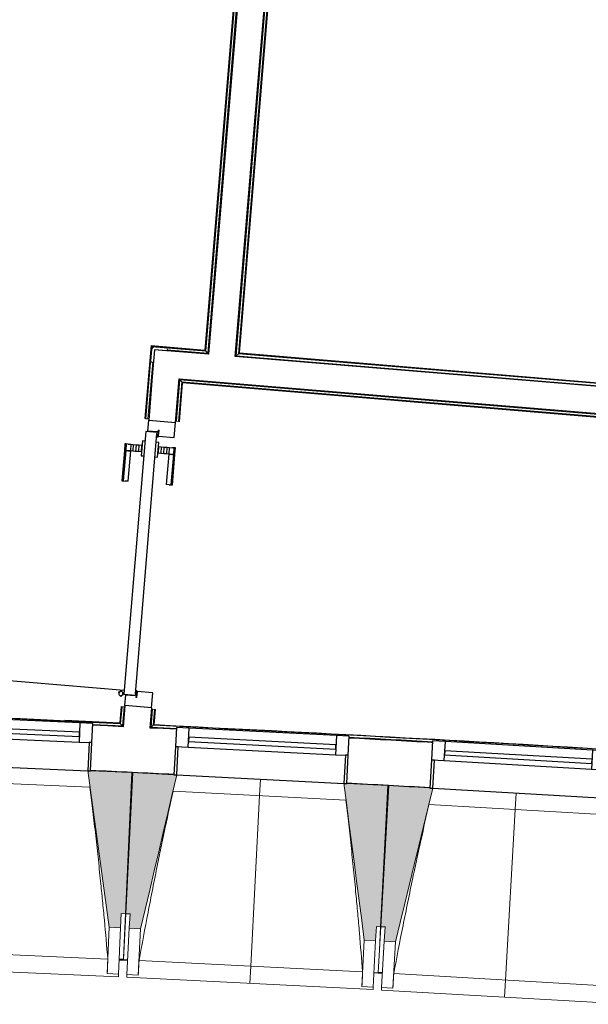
# Model space of a CAD drawing. Header units: millimetres. Extents: x -2845 to 74565, y -36590 to 13748.
# Tile 15 of 33: x 37712 to 39718, y -21488 to -18013. Entities that reach past the tile are written whole.
import ezdxf

# ---------------------------------------------------------------- set-up
doc = ezdxf.new("R2010")
doc.units = ezdxf.units.MM
for name, color, linetype, lineweight in [('A-DETL-GENF', 7, 'Continuous', 18), ('A-DOOR', 7, 'Continuous', 25), ('A-FLOR', 7, 'Continuous', 25), ('A-FLOR-HRAL', 7, 'Continuous', 18), ('A-GENM', 7, 'Continuous', 18), ('A-GLAZ', 7, 'Continuous', 25), ('A-WALL', 7, 'Continuous', 25), ('I-WALL', 7, 'Continuous', 25), ('Q-SPCQ', 7, 'Continuous', 18), ('S-BEAM', 7, 'Continuous', 18)]:
    doc.layers.add(name, color=color, linetype=linetype, lineweight=lineweight)

# ---------------------------------------------------------------- blocks, each defined once
blk = doc.blocks.new('20_MUR PREFA_01 - MODULE_01 B-3165811-2021_015_1111_DCE_1_50_N0 FINI_CFO_AL SPE')
at = {"layer": 'A-GENM'}
for p, q in [((0, 722.1), (0, 661.4)), ((0, 661.4), (0, 58.5)), ((0, 0.7), (0, 58.5))]:
    blk.add_line(p, q, dxfattribs=at)
blk = doc.blocks.new('B02_DC_STR_rvt-1-2021_015_1111_DCE_1_50_N0 FINI_CFO_AL SPE')
at = {"layer": 'S-BEAM', "lineweight": 5, "true_color": 0x787878}
for points in [[(-15100.9, -21217.7), (-15098.7, -21167.7), (-15083.7, -21168.4), (-15061.8, -20670.1), (-15206.6, -20663.7), (-15206.9, -20664.4), (-15216.5, -20664.4), (-15140.8, -21215.9), (-15108.3, -21217.4)], [(-15030.2, -21221.2), (-14902.7, -20678.9), (-14912.6, -20678.4), (-14912.6, -20677.7), (-15057.3, -20670.3), (-15082.6, -21168.5), (-15067.6, -21169.2), (-15070.2, -21219.2), (-15067.6, -21219.3)], [(-14201.3, -21263.3), (-14198.8, -21213.4), (-14183.8, -21214.2), (-14158.5, -20716), (-14303.2, -20708.7), (-14303.2, -20709.3), (-14313.1, -20709.3), (-14241.2, -21261.3), (-14221.4, -21262.3)], [(-14131.2, -21267.3), (-13999.9, -20725.9), (-14009.8, -20725.3), (-14009.8, -20724.6), (-14154.4, -20716.2), (-14183.2, -21214.2), (-14168.2, -21215.1), (-14171.1, -21265), (-14168.2, -21265.2)]]:
    blk.add_hatch(color=8, dxfattribs=at).paths.add_polyline_path(points)
at = {"layer": 'A-FLOR'}
for p, q in [((-15090.8, -21330.3), (-15105.8, -21329.7)), ((-15075.9, -21332.2), (-15105.8, -21330.8)), ((-15105.8, -21330.8), (-15075.9, -21332.2)), ((-14207, -21376.3), (-14177.6, -21377.9)), ((-14177.6, -21376.9), (-14192.6, -21376))]:
    blk.add_line(p, q, dxfattribs=at)
at = {"layer": 'S-BEAM'}
for p, q in [((-15061.8, -20670.1), (-15206.7, -20663.7)), ((-15083.7, -21168.4), (-15061.8, -20670.1)), ((-15057.3, -20670.3), (-15082.6, -21168.5)), ((-14912.6, -20677.7), (-15057.3, -20670.3)), ((-15209, -20722.2), (-15818.9, -20695.4)), ((-14158.5, -20716), (-14303.2, -20708.6)), ((-14306, -20767.1), (-14915.7, -20736.1)), ((-14183.8, -21214.2), (-14158.5, -20716)), ((-14154.4, -20716.2), (-14183.2, -21214.2)), ((-14009.8, -20724.6), (-14154.4, -20716.2)), ((-13403.8, -20818.2), (-14013.3, -20783)), ((-15100.9, -21217.7), (-15098.7, -21167.7)), ((-15098.7, -21167.7), (-15083.7, -21168.4)), ((-15090.8, -21330.4), (-15082.6, -21168.5)), ((-15083.7, -21168.4), (-15090.5, -21323.3)), ((-15082.6, -21168.5), (-15067.6, -21169.2)), ((-15067.6, -21169.2), (-15070.2, -21219.2)), ((-15140.8, -21215.9), (-15148, -21380)), ((-15140.8, -21215.9), (-15100.9, -21217.7)), ((-15100.9, -21217.7), (-15108.1, -21381.7)), ((-15078.5, -21383.2), (-15070.2, -21219.2)), ((-15070.2, -21219.2), (-15030.2, -21221.2)), ((-15038.6, -21385.2), (-15030.2, -21221.2)), ((-14201.3, -21263.3), (-14198.8, -21213.4)), ((-14198.8, -21213.4), (-14183.8, -21214.2)), ((-14192.6, -21376), (-14183.2, -21214.2)), ((-14183.8, -21214.2), (-14188, -21297.3)), ((-14183.2, -21214.2), (-14168.2, -21215.1)), ((-14168.2, -21215.1), (-14171.1, -21265)), ((-14241.2, -21261.3), (-14249.6, -21425.3)), ((-14241.2, -21261.3), (-14201.3, -21263.3)), ((-14201.3, -21263.3), (-14209.6, -21427.3)), ((-14180.6, -21428.9), (-14171.1, -21265)), ((-14171.1, -21265), (-14131.2, -21267.3)), ((-15934.8, -21293.8), (-15146, -21328.5)), ((-14140.7, -21431.2), (-14131.2, -21267.3)), ((-15105.9, -21331.8), (-15091, -21332.4)), ((-15091, -21332.5), (-15090.9, -21331.5)), ((-15091, -21332.5), (-15076, -21333.2)), ((-15035.7, -21333.7), (-14247.2, -21373.8)), ((-15977.6, -21352.6), (-15108.5, -21390.8)), ((-15148, -21380), (-15148.1, -21379.7)), ((-15108.1, -21381.7), (-15148, -21380)), ((-15108.1, -21381.7), (-15108.5, -21390.8)), ((-15079, -21392.2), (-15078.5, -21383.2)), ((-15079, -21392.2), (-14210.1, -21436.4)), ((-15038.6, -21385.2), (-15078.5, -21383.2)), ((-15038.5, -21384.9), (-15038.6, -21385.2)), ((-14207.1, -21377.4), (-14192.7, -21378.1)), ((-14192.7, -21378.1), (-14192.6, -21377.1)), ((-14192.7, -21378.1), (-14177.7, -21379)), ((-14137.4, -21379.8), (-13349.2, -21425.3)), ((-14249.6, -21425.3), (-14249.6, -21425)), ((-14209.6, -21427.3), (-14249.6, -21425.3)), ((-14209.6, -21427.3), (-14210.1, -21436.4)), ((-14181.1, -21438), (-14180.6, -21428.9)), ((-14181.1, -21438), (-13312.6, -21488.1)), ((-14140.7, -21431.2), (-14180.6, -21428.9)), ((-14140.6, -21431), (-14140.7, -21431.2))]:
    blk.add_line(p, q, dxfattribs=at)
at = {"layer": 'S-BEAM', "flags": 128}
for points in [[(-15216.7, -20663.3), (-15207.2, -20732.4), (-15197.7, -20801.5), (-15188.2, -20870.5), (-15178.8, -20939.6), (-15169.3, -21008.7), (-15159.8, -21077.8), (-15150.3, -21146.9), (-15140.8, -21215.9)], [(-15030.2, -21221.2), (-15014.3, -21153.3), (-14998.3, -21085.4), (-14982.3, -21017.6), (-14966.4, -20949.7), (-14950.4, -20881.8), (-14934.4, -20813.9), (-14918.5, -20746.1), (-14902.5, -20678.2)], [(-14313.3, -20708.1), (-14304.3, -20777.3), (-14295.3, -20846.4), (-14286.3, -20915.6), (-14277.3, -20984.7), (-14268.3, -21053.9), (-14259.3, -21123), (-14250.2, -21192.2), (-14241.2, -21261.3)], [(-14131.2, -21267.3), (-14114.7, -21199.5), (-14098.3, -21131.8), (-14081.9, -21064), (-14065.4, -20996.2), (-14049, -20928.5), (-14032.6, -20860.7), (-14016.1, -20792.9), (-13999.7, -20725.2)], [(-15148.1, -21379.7), (-15147.6, -21369.5), (-15147.2, -21359.2), (-15146.8, -21349), (-15146.4, -21338.7), (-15146, -21328.5)], [(-15035.7, -21333.7), (-15036.3, -21343.9), (-15036.8, -21354.2), (-15037.4, -21364.4), (-15038, -21374.7), (-15038.5, -21384.9)], [(-14249.6, -21425), (-14249.1, -21414.8), (-14248.6, -21404.5), (-14248.2, -21394.3), (-14247.7, -21384), (-14247.2, -21373.8)], [(-14137.4, -21379.8), (-14138.1, -21390), (-14138.7, -21400.2), (-14139.3, -21410.5), (-14140, -21420.7), (-14140.6, -21431)]]:
    blk.add_lwpolyline(points, dxfattribs=at)
at = {"layer": 'S-BEAM'}
for points, knots in [([(-15146, -21328.5), (-15149.9, -21282.7), (-15156, -21214), (-15164.7, -21122.5), (-15172.1, -21048.1), (-15180.4, -20968.1), (-15189.9, -20882.3), (-15199.4, -20800.3), (-15206, -20746.9), (-15209.1, -20722.2)], [0, 0, 0, 0, 0.2222222, 0.3333333, 0.4444444, 0.5833333, 0.7222222, 0.8611111, 0.9816328, 0.9816328, 0.9816328, 0.9816328]), ([(-14915.6, -20736.1), (-14924.8, -20777.3), (-14938.7, -20841.1), (-14956.9, -20927.5), (-14972, -21000.7), (-14987.8, -21079.6), (-15009.7, -21192.5), (-15025.5, -21277.2), (-15035.7, -21333.7)], [0.0183454, 0.0183454, 0.0183454, 0.0183454, 0.2222222, 0.3333333, 0.4444444, 0.5833333, 0.7222222, 1, 1, 1, 1]), ([(-14247.2, -21373.8), (-14250.8, -21327.9), (-14256.4, -21259.3), (-14264.5, -21167.7), (-14271.3, -21093.3), (-14279.1, -21013.2), (-14288, -20927.3), (-14297, -20845.3), (-14303.2, -20791.9), (-14306.1, -20767.1)], [0, 0, 0, 0, 0.2222222, 0.3333333, 0.4444444, 0.5833333, 0.7222222, 0.8611111, 0.9816328, 0.9816328, 0.9816328, 0.9816328]), ([(-14013.2, -20783), (-14022.7, -20824.1), (-14037, -20887.8), (-14055.8, -20974.1), (-14071.4, -21047.2), (-14087.7, -21126), (-14110.4, -21238.7), (-14126.8, -21323.3), (-14137.4, -21379.8)], [0.0183454, 0.0183454, 0.0183454, 0.0183454, 0.2222222, 0.3333333, 0.4444444, 0.5833333, 0.7222222, 1, 1, 1, 1])]:
    blk.add_open_spline(points, degree=3, knots=knots, dxfattribs=at)
at = {"layer": 'S-BEAM', "color": 5, "lineweight": 25, "true_color": 0x0000ff}
for p, rotation in [((-14607.9, -20693.2), 177.089890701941), ((-13705.2, -20742.2), 176.6926216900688)]:
    blk.add_blockref('20_MUR PREFA_01 - MODULE_01 B-3165811-2021_015_1111_DCE_1_50_N0 FINI_CFO_AL SPE', p, dxfattribs=dict(at, rotation=rotation))
blk = doc.blocks.new('PRT_SIMPLE_HUI_58x68x48 - PRT_BOIS_1V_EI30_930x2040x40-552262-2021_015_1111_DCE_1_50_N0 FINI_CFO_AL SPE')
at = {"layer": 'A-DETL-GENF', "lineweight": 25}
h = blk.add_hatch(color=256, dxfattribs=at)
h.paths.add_polyline_path([(-483.8, -9.7), (-489.6, -8), (-508.5, -8), (-508.5, -11.5), (-502, -11.5), (-502.1, -10.3), (-505.2, -10.3), (-505.2, -9.3), (-488.4, -9.4), (-485.1, -10.6)])
h.paths.add_polyline_path([(-483.8, -9.7), (-485.1, -11.7), (-497.9, -13.2), (-500.5, -13.6), (-500.5, -14.5), (-495.9, -14.5), (-483.8, -12.8), (-483.8, -10.5)])
h = blk.add_hatch(color=256, dxfattribs=at)
h.paths.add_polyline_path([(413.8, -9.7), (413.8, -12.8), (426.2, -14.5), (430.5, -14.1), (430.4, -13.2), (425.9, -13.2), (415.1, -11.7), (414.4, -10.7)])
h.paths.add_polyline_path([(438.5, -8), (418.5, -8), (413.8, -9.7), (415.1, -10.6), (418.7, -9.3), (435.2, -9.3), (435.2, -10.3), (432, -10.5), (432, -11.5), (438.5, -11.5), (438.5, -9)])
at = {"layer": 'A-DETL-GENF'}
for p, q in [((-488.5, -8), (-508.5, -8)), ((-508.5, -8), (-508.5, -11.5)), ((-508.5, -11.5), (-502, -11.5)), ((-505.2, -10.3), (-505.2, -9.3)), ((-505.2, -9.3), (-488.7, -9.3)), ((-502, -10.3), (-505.2, -10.3)), ((-502, -11.5), (-502, -10.3)), ((-496.1, -13.2), (-500.5, -13.2)), ((-500.5, -13.2), (-500.5, -14.5)), ((-500.5, -14.5), (-496, -14.5)), ((-485.1, -11.7), (-496.1, -13.2)), ((-496, -14.5), (-483.8, -12.8)), ((-488.7, -9.3), (-485.1, -10.6)), ((-483.8, -9.7), (-488.5, -8)), ((-485.1, -10.6), (-485.1, -11.7)), ((-483.8, -12.8), (-483.8, -9.7)), ((418.5, -8), (413.8, -9.7)), ((413.8, -9.7), (413.8, -12.8)), ((413.8, -12.8), (426, -14.5)), ((415.1, -10.6), (418.7, -9.3)), ((415.1, -11.7), (415.1, -10.6)), ((426.1, -13.2), (415.1, -11.7)), ((438.5, -8), (418.5, -8)), ((418.7, -9.3), (435.2, -9.3)), ((426, -14.5), (430.5, -14.5)), ((430.5, -13.2), (426.1, -13.2)), ((430.5, -14.5), (430.5, -13.2)), ((435.2, -10.3), (432, -10.3)), ((432, -10.3), (432, -11.5)), ((432, -11.5), (438.5, -11.5)), ((435.2, -9.3), (435.2, -10.3)), ((438.5, -11.5), (438.5, -8))]:
    blk.add_line(p, q, dxfattribs=at)
at = {"layer": 'A-DOOR'}
for p, q in [((-427.1, 55), (-450.6, 55)), ((-450.6, 55), (-450.6, 54.5)), ((-450.6, 54.5), (-450.6, 50.4)), ((-427.1, 54.5), (-450.6, 54.5)), ((-450.6, 50.4), (-450.6, 43.3)), ((-427.1, 50.4), (-450.6, 50.4)), ((-450.6, 34), (-450.6, 43.3)), ((-319.6, 55), (-427.1, 55)), ((-427.1, 55), (-427.1, 54.5)), ((-427.1, 54.5), (-427.1, 55)), ((-427.1, 54.5), (-427.1, 50.4)), ((-319.6, 54.5), (-427.1, 54.5)), ((-427.1, 50.4), (-427.1, 54.5)), ((-427.1, 50.4), (-427.1, 43.3)), ((-319.6, 50.4), (-427.1, 50.4)), ((-427.1, 43.3), (-427.1, 50.4)), ((-427.1, 34), (-427.1, 43.3)), ((-427.1, 43.3), (-427.1, 34)), ((-319.6, 54.5), (-319.6, 55)), ((-319.6, 50.4), (-319.6, 54.5)), ((-319.6, 43.3), (-319.6, 50.4)), ((-319.6, 43.3), (-319.6, 34)), ((-450.6, 25.6), (-450.6, 34)), ((-427.1, 34), (-450.6, 34)), ((-450.6, 15.2), (-450.6, 25.6)), ((-427.1, 25.6), (-450.6, 25.6)), ((-450.6, 4.4), (-450.6, 15.2)), ((-427.1, 15.2), (-450.6, 15.2)), ((-450.6, -4), (-450.6, 4.4)), ((-450.6, 4.4), (-427.1, 4.4)), ((-427.1, 32.8), (-427.1, 34)), ((-319.6, 34), (-427.1, 34)), ((-427.1, 34), (-427.1, 25.6)), ((-427.1, 32.8), (-319.6, 32.8)), ((-427.1, 25.6), (-427.1, 15.2)), ((-427.1, 15.2), (-427.1, 4.4)), ((-427.1, 4.4), (-427.1, -4)), ((-319.6, 34), (-319.6, 32.8)), ((-499.5, -14.5), (-499.5, -54.5)), ((426, -14.5), (-496, -14.5)), ((-465.6, -5.5), (-465.6, -14.5)), ((-413.4, -5.5), (-465.6, -5.5)), ((-450.6, -4), (-450.6, -5)), ((-450.6, -5), (-427.1, -5)), ((-427.1, -5), (-427.1, -4)), ((-413.4, -14.5), (-413.4, -5.5)), ((430.5, -54.5), (430.5, -14.5)), ((-499.5, -54.5), (430.5, -54.5)), ((-465.6, -54.5), (-465.6, -63.5)), ((-465.6, -63.5), (-413.4, -63.5)), ((-427.1, -64), (-450.6, -64)), ((-450.6, -64), (-450.6, -65)), ((-450.6, -73.4), (-450.6, -65)), ((-427.1, -65), (-427.1, -64)), ((-427.1, -65), (-427.1, -73.4)), ((-413.4, -63.5), (-413.4, -54.5)), ((417, -54.5), (417, -977.5)), ((-450.6, -84.2), (-450.6, -73.4)), ((-427.1, -73.4), (-450.6, -73.4)), ((-450.6, -94.6), (-450.6, -84.2)), ((-450.6, -84.2), (-427.1, -84.2)), ((-450.6, -103), (-450.6, -94.6)), ((-450.6, -94.6), (-427.1, -94.6)), ((-450.6, -112.3), (-450.6, -103)), ((-450.6, -103), (-427.1, -103)), ((-427.1, -73.4), (-427.1, -84.2)), ((-427.1, -84.2), (-427.1, -94.6)), ((-427.1, -94.6), (-427.1, -103)), ((-427.1, -103), (-427.1, -101.8)), ((-319.6, -101.8), (-427.1, -101.8)), ((-427.1, -112.3), (-427.1, -103)), ((-427.1, -103), (-319.6, -103)), ((-427.1, -103), (-427.1, -112.3)), ((-319.6, -101.8), (-319.6, -103)), ((-319.6, -103), (-319.6, -112.3)), ((-450.6, -112.3), (-450.6, -119.4)), ((-450.6, -119.4), (-450.6, -123.5)), ((-450.6, -119.4), (-427.1, -119.4)), ((-450.6, -123.5), (-450.6, -124)), ((-450.6, -123.5), (-427.1, -123.5)), ((-450.6, -124), (-427.1, -124)), ((-427.1, -112.3), (-427.1, -119.4)), ((-427.1, -119.4), (-427.1, -112.3)), ((-427.1, -119.4), (-427.1, -123.5)), ((-427.1, -119.4), (-319.6, -119.4)), ((-427.1, -123.5), (-427.1, -119.4)), ((-427.1, -123.5), (-427.1, -124)), ((-427.1, -123.5), (-319.6, -123.5)), ((-427.1, -124), (-427.1, -123.5)), ((-427.1, -124), (-319.6, -124)), ((-319.6, -119.4), (-319.6, -112.3)), ((-319.6, -123.5), (-319.6, -119.4)), ((-319.6, -124), (-319.6, -123.5))]:
    blk.add_line(p, q, dxfattribs=at)
for radius, start, end in [(9.12, 155.8208, 180), (9.12, 180, 204.1792), (7.5, 360, 180), (7.5, 180, 360), (7.5, 180, 240), (7.5, 135, 165), (9.12, 111.9887, 120), (7.5, 60, 120), (7.5, 270, 0), (9.12, 60, 68.0113), (7.5, 0, 30), (9.12, 0, 24.1792), (9.12, 240, 248.0113)]:
    blk.add_arc((429, -65.5), radius, start, end, dxfattribs=at)
at = {"layer": 'Q-SPCQ'}
for p, q in [((430.5, -54.5), (403.5, -54.5)), ((430.5, -40.5), (430.5, -54.5))]:
    blk.add_line(p, q, dxfattribs=at)
blk = doc.blocks.new('XXX_VIDE FENETRE - 590-389517-2021_015_1111_DCE_1_50_N0 FINI_CFO_AL SPE')
at = {"layer": 'A-GLAZ'}
for p, q in [((-305.1, 0), (-305.1, -100)), ((-295.1, 0), (-305.1, 0)), ((295.1, 0), (-295.1, 0)), ((-295.1, -100), (-295.1, 0)), ((305.1, 0), (295.1, 0)), ((295.1, 0), (295.1, -100)), ((305.1, -100), (305.1, 0)), ((-305.1, -100), (-295.1, -100)), ((-260.1, -100), (-305.1, -100)), ((-305.1, -100), (-305.1, -167.5)), ((-260.1, -167.5), (-260.1, -100)), ((260.1, -100), (-260.1, -100)), ((260.1, -100), (260.1, -167.5)), ((305.1, -100), (260.1, -100)), ((295.1, -100), (305.1, -100)), ((305.1, -167.5), (305.1, -100)), ((-305.1, -167.5), (-260.1, -167.5)), ((-260.1, -167.5), (260.1, -167.5)), ((260.1, -167.5), (305.1, -167.5))]:
    blk.add_line(p, q, dxfattribs=at)
at = {"layer": 'A-GLAZ', "color": 173, "true_color": 0x5c63b1}
for p, q in [((260.1, -120), (-260.1, -120)), ((-260.1, -120), (-260.1, -135)), ((-260.1, -135), (260.1, -135)), ((260.1, -135), (260.1, -120))]:
    blk.add_line(p, q, dxfattribs=at)
blk = doc.blocks.new('Garde-corps - Garde-corps-505471-2021_015_1111_DCE_1_50_N0 FINI_CFO_AL SPE')
at = {"layer": 'A-FLOR-HRAL'}
for p, q in [((-14410.7, -14446.4), (-14803.3, -19179.3)), ((-14409, -14444.9), (-14801.8, -19181.1)), ((-14407.1, -14443.2), (-14800.2, -19182.9)), ((-14399.4, -14436.5), (-14793.7, -19190.6)), ((-14993.5, -19163.5), (-15014.9, -19421.1)), ((-14992, -19165.3), (-15013.3, -19421.3)), ((-14990.4, -19167.2), (-15011.5, -19421.4)), ((-14803.3, -19179.3), (-14993.5, -19163.5)), ((-14801.8, -19181.1), (-14992, -19165.3)), ((-14800.2, -19182.9), (-14990.4, -19167.2)), ((-14990.4, -19167.2), (-14987.7, -19170.5)), ((-14793.7, -19190.6), (-14938.1, -19178.6)), ((-14800.2, -19182.9), (-14793.7, -19190.6)), ((-14987.7, -19220.7), (-15004.4, -19422)), ((-15014.9, -19421.1), (-15013.3, -19421.3)), ((-15011.5, -19421.4), (-15013.3, -19421.3)), ((-15004.4, -19422), (-15011.5, -19421.4)), ((-15004.4, -19422), (-15001.4, -19422.3)), ((-15099.2, -20437.6), (-15103.9, -20494.4)), ((-15097.6, -20437.8), (-15102.4, -20496.1)), ((-15095.8, -20437.9), (-15100.8, -20497.9)), ((-15097.6, -20437.8), (-15099.2, -20437.6)), ((-15097.6, -20437.8), (-15095.8, -20437.9)), ((-15095.8, -20437.9), (-15088.7, -20438.5)), ((-15088.7, -20438.5), (-15094.3, -20505.3)), ((-15085.8, -20438.8), (-15088.7, -20438.5)), ((-15103.9, -20494.4), (-15339.8, -20488)), ((-15103.9, -20494.4), (-15297.2, -20485.4)), ((-15094.3, -20505.3), (-15199.4, -20500.4)), ((-15094.3, -20505.3), (-15199.5, -20502.5))]:
    blk.add_line(p, q, dxfattribs=at)
at = {"layer": 'A-FLOR-HRAL', "flags": 128}
blk.add_lwpolyline([(-15100.8, -20497.9), (-15097.6, -20501.6), (-15094.3, -20505.3)], dxfattribs=at)
at = {"layer": 'A-FLOR-HRAL'}
for radius, start, end in [(130446.8, 87.310169, 90.815427), (130448.6, 87.310907, 88.301428)]:
    blk.add_arc((-21222.6, -150801), radius, start, end, dxfattribs=at)
for points, knots in [([(-14993.5, -19163.5), (-14993.5, -19163.5), (-14993.5, -19163.5), (-14993.4, -19163.7), (-14993.3, -19163.8), (-14993.1, -19164), (-14993, -19164.2), (-14992.9, -19164.3), (-14992.7, -19164.4), (-14992.6, -19164.6), (-14992.5, -19164.7), (-14992.4, -19164.8), (-14992.3, -19165), (-14992.2, -19165.1), (-14992.1, -19165.2), (-14992, -19165.3)], [0.1, 0.1, 0.1, 0.1, 0.2, 0.3, 0.4, 0.475, 0.55, 0.6, 0.65, 0.7, 0.75, 0.8, 0.85, 0.9, 1, 1, 1, 1]), ([(-14803.3, -19179.3), (-14803.3, -19179.3), (-14803.3, -19179.3), (-14803.2, -19179.4), (-14803, -19179.6), (-14802.9, -19179.8), (-14802.7, -19179.9), (-14802.6, -19180.1), (-14802.5, -19180.2), (-14802.4, -19180.4), (-14802.3, -19180.5), (-14802.2, -19180.6), (-14802.1, -19180.7), (-14801.9, -19180.9), (-14801.8, -19181), (-14801.8, -19181.1)], [0.1, 0.1, 0.1, 0.1, 0.2, 0.3, 0.4, 0.475, 0.55, 0.6, 0.65, 0.7, 0.75, 0.8, 0.85, 0.9, 1, 1, 1, 1]), ([(-14793.7, -19190.6), (-14793.7, -19190.6), (-14793.6, -19190.7), (-14793.5, -19190.9), (-14793.3, -19191), (-14793.2, -19191.2), (-14793, -19191.4), (-14792.8, -19191.6), (-14792.6, -19191.9), (-14792.4, -19192.2), (-14792.2, -19192.4), (-14791.9, -19192.7), (-14791.5, -19193.2), (-14791.2, -19193.6), (-14790.9, -19193.9)], [0, 0, 0, 0, 0.166667, 0.25, 0.333333, 0.416667, 0.458333, 0.5, 0.583333, 0.666667, 0.708333, 0.75, 0.833333, 1, 1, 1, 1]), ([(-15103.9, -20494.4), (-15103.9, -20494.4), (-15103.9, -20494.4), (-15103.8, -20494.5), (-15103.7, -20494.6), (-15103.6, -20494.7), (-15103.5, -20494.8), (-15103.3, -20495), (-15103.2, -20495.2), (-15103, -20495.4), (-15102.8, -20495.6), (-15102.6, -20495.8), (-15102.5, -20496), (-15102.4, -20496.1)], [0.075, 0.075, 0.075, 0.075, 0.15, 0.2125, 0.275, 0.35, 0.425, 0.5, 0.6, 0.7, 0.775, 0.85, 1, 1, 1, 1]), ([(-15094.3, -20505.3), (-15094.3, -20505.3), (-15094.3, -20505.4), (-15094.2, -20505.4), (-15094.2, -20505.5), (-15094.1, -20505.6), (-15094, -20505.7), (-15093.9, -20505.8), (-15093.8, -20505.9), (-15093.7, -20506), (-15093.6, -20506.1), (-15093.5, -20506.2), (-15093.4, -20506.3), (-15093.3, -20506.4), (-15093.2, -20506.6), (-15093.1, -20506.7), (-15093, -20506.8), (-15092.8, -20507), (-15092.5, -20507.4), (-15092.1, -20507.9), (-15091.7, -20508.3), (-15091.5, -20508.5)], [0, 0, 0, 0, 0.071429, 0.107143, 0.142857, 0.214286, 0.25, 0.285714, 0.321429, 0.357143, 0.392857, 0.428571, 0.464286, 0.5, 0.535714, 0.571429, 0.607143, 0.642857, 0.714286, 0.857143, 1, 1, 1, 1])]:
    blk.add_open_spline(points, degree=3, knots=knots, dxfattribs=at)
blk = doc.blocks.new('Garde-corps - Garde-corps-505703-2021_015_1111_DCE_1_50_N0 FINI_CFO_AL SPE')
at = {"layer": 'A-FLOR-HRAL'}
for p, q in [((-14693, -19199), (-14298.4, -14441.6)), ((-14685.3, -19192.5), (-14291.9, -14449.1)), ((-14683.5, -19190.9), (-14290.3, -14450.9)), ((-14681.7, -19189.4), (-14288.8, -14452.6)), ((-14685.3, -19192.5), (-14693, -19199)), ((-11497, -19464.1), (-14693, -19199)), ((-11496.4, -19457), (-14685.3, -19192.5)), ((-11496.3, -19455.2), (-14683.5, -19190.9)), ((-11496.1, -19453.6), (-14681.7, -19189.4))]:
    blk.add_line(p, q, dxfattribs=at)
for points, knots in [([(-14693, -19199), (-14693, -19199), (-14693.1, -19199), (-14693.3, -19199.2), (-14693.5, -19199.3), (-14693.7, -19199.5), (-14693.8, -19199.7), (-14694, -19199.8), (-14694.3, -19200), (-14694.6, -19200.3), (-14694.8, -19200.5), (-14695.1, -19200.7), (-14695.6, -19201.1), (-14696, -19201.5), (-14696.3, -19201.7)], [0, 0, 0, 0, 0.166667, 0.25, 0.333333, 0.416667, 0.458333, 0.5, 0.583333, 0.666667, 0.708333, 0.75, 0.833333, 1, 1, 1, 1]), ([(-14681.7, -19189.4), (-14681.7, -19189.4), (-14681.7, -19189.4), (-14681.8, -19189.5), (-14682, -19189.6), (-14682.2, -19189.8), (-14682.3, -19189.9), (-14682.5, -19190.1), (-14682.6, -19190.2), (-14682.8, -19190.3), (-14682.9, -19190.4), (-14683, -19190.5), (-14683.1, -19190.6), (-14683.3, -19190.7), (-14683.4, -19190.8), (-14683.5, -19190.9)], [0.1, 0.1, 0.1, 0.1, 0.2, 0.3, 0.4, 0.475, 0.55, 0.6, 0.65, 0.7, 0.75, 0.8, 0.85, 0.9, 1, 1, 1, 1])]:
    blk.add_open_spline(points, degree=3, knots=knots, dxfattribs=at)
blk = doc.blocks.new('Garde-corps - Garde-corps-507164-2021_015_1111_DCE_1_50_N0 FINI_CFO_AL SPE')
at = {"layer": 'A-FLOR-HRAL'}
for p, q in [((-14903.8, -19430.4), (-14891.6, -19283.8)), ((-14891.6, -19283.8), (-11505.3, -19564.7)), ((-14885.1, -19291.5), (-14891.6, -19283.8)), ((-14896.7, -19430.9), (-14885.1, -19291.5)), ((-14894.9, -19431.1), (-14883.5, -19293.4)), ((-14893.3, -19431.2), (-14882, -19295.2)), ((-14885.1, -19291.5), (-11505.9, -19571.8)), ((-14883.5, -19293.4), (-11506.1, -19573.5)), ((-14882, -19295.2), (-11506.2, -19575.2)), ((-14906.8, -19430.1), (-14903.8, -19430.4)), ((-14896.7, -19430.9), (-14903.8, -19430.4)), ((-14894.9, -19431.1), (-14896.7, -19430.9)), ((-14894.9, -19431.1), (-14893.3, -19431.2)), ((-11505.3, -19564.7), (-11505.1, -19561.7)), ((-11506.2, -19575.2), (-11506.1, -19573.5)), ((-11505.9, -19571.8), (-11506.1, -19573.5)), ((-11505.3, -19564.7), (-11505.9, -19571.8))]:
    blk.add_line(p, q, dxfattribs=at)
for points, knots in [([(-14891.6, -19283.8), (-14891.6, -19283.8), (-14891.7, -19283.8), (-14891.8, -19283.6), (-14892, -19283.4), (-14892.2, -19283.2), (-14892.3, -19283), (-14892.5, -19282.9), (-14892.7, -19282.6), (-14892.9, -19282.3), (-14893.2, -19282), (-14893.4, -19281.8), (-14893.8, -19281.3), (-14894.1, -19280.9), (-14894.4, -19280.6)], [0, 0, 0, 0, 0.166667, 0.25, 0.333333, 0.416667, 0.458333, 0.5, 0.583333, 0.666667, 0.708333, 0.75, 0.833333, 1, 1, 1, 1]), ([(-14882, -19295.2), (-14882, -19295.2), (-14882.1, -19295.2), (-14882.2, -19295), (-14882.3, -19294.9), (-14882.4, -19294.7), (-14882.6, -19294.5), (-14882.7, -19294.4), (-14882.8, -19294.2), (-14882.9, -19294.1), (-14883, -19294), (-14883.2, -19293.9), (-14883.3, -19293.7), (-14883.4, -19293.6), (-14883.5, -19293.5), (-14883.5, -19293.4)], [0.1, 0.1, 0.1, 0.1, 0.2, 0.3, 0.4, 0.475, 0.55, 0.6, 0.65, 0.7, 0.75, 0.8, 0.85, 0.9, 1, 1, 1, 1])]:
    blk.add_open_spline(points, degree=3, knots=knots, dxfattribs=at)
blk = doc.blocks.new('Garde-corps - Garde-corps-508221-2021_015_1111_DCE_1_50_N0 FINI_CFO_AL SPE')
at = {"layer": 'A-FLOR-HRAL'}
for p, q in [((-14993.3, -20510.1), (-14988.1, -20446.9)), ((-14988.1, -20446.9), (-14991.1, -20446.6)), ((-14988.1, -20446.9), (-14981, -20447.5)), ((-14985.6, -20503.4), (-14981, -20447.5)), ((-14983.7, -20501.7), (-14979.3, -20447.6)), ((-14982, -20500.1), (-14977.6, -20447.7)), ((-14981, -20447.5), (-14979.3, -20447.6)), ((-14977.6, -20447.7), (-14979.3, -20447.6)), ((-14698.2, -20518.6), (-14982, -20500.1)), ((-14904.4, -20515.9), (-14993.3, -20510.1)), ((-14904.3, -20514.4), (-14993.3, -20510.1)), ((-14163.2, -20553.4), (-14224.3, -20549.4)), ((-14000.5, -20564.4), (-14005.1, -20564.1))]:
    blk.add_line(p, q, dxfattribs=at)
at = {"layer": 'A-FLOR-HRAL', "flags": 128}
for points in [[(-14982, -20500.2), (-14982.1, -20500.2), (-14982.2, -20500.4), (-14982.4, -20500.5), (-14982.6, -20500.7), (-14982.9, -20500.9), (-14983.1, -20501.1), (-14983.3, -20501.3), (-14983.5, -20501.5), (-14983.7, -20501.7)], [(-14993.3, -20510.1), (-14993.5, -20510.2), (-14993.8, -20510.5), (-14994.2, -20510.9), (-14994.8, -20511.4), (-14995.4, -20511.9), (-14996, -20512.4), (-14996.6, -20513)], [(-14985.6, -20503.4), (-14989.5, -20506.7), (-14993.3, -20510.1)]]:
    blk.add_lwpolyline(points, dxfattribs=at)
at = {"layer": 'A-FLOR-HRAL'}
for radius, start, end in [(130448.6, 85.791063, 87.258723), (130446.8, 85.301593, 87.259515), (130439.7, 86.825999, 86.955563)]:
    blk.add_arc((-21222.6, -150801), radius, start, end, dxfattribs=at)
blk = doc.blocks.new('1010_PROTECTION  D_ANGLE - 1010_PROTECTION  D_ANGLE-534363-2021_015_1111_DCE_1_50_N0 FINI_CFO_AL SPE')
at = {"layer": 'Q-SPCQ'}
for p, q in [((-10, 40), (-10, 0)), ((0, 0), (0, 40)), ((40, 0), (0, 0)), ((0, -10), (40, -10))]:
    blk.add_line(p, q, dxfattribs=at)
for centre, radius, start, end in [((-5, 40), 5, 360, 180), ((0, 0), 10, 180, 270), ((40, -5), 5, 270, 90)]:
    blk.add_arc(centre, radius, start, end, dxfattribs=at)
blk = doc.blocks.new('B02_ARC_rvt-1-2021_015_1111_DCE_1_50_N0 FINI_CFO_AL SPE')
at = {"layer": 'A-FLOR'}
for p, q in [((-15005, -19465.1), (-15001.8, -19426.9)), ((-14912.2, -19487.9), (-14907.8, -19434.7)), ((-14972.1, -19467.8), (-15005, -19465.1)), ((-14973.3, -19482.8), (-14972.1, -19482.9)), ((-14972.2, -19469.3), (-14972.1, -19467.8)), ((-14970.8, -19483), (-14968.8, -19483.2)), ((-14967.4, -19483.3), (-14912.2, -19487.9)), ((-15085.4, -20434.1), (-15082.2, -20395.9)), ((-15082.2, -20395.9), (-15049.3, -20398.6)), ((-15049.3, -20398.6), (-15049.2, -20397.1)), ((-15046.8, -20383.8), (-15048.1, -20383.7)), ((-15043.5, -20384.1), (-15045.5, -20383.9)), ((-14987, -20388.8), (-15042.1, -20384.2)), ((-14991.4, -20441.9), (-14987, -20388.8)), ((-15061.9, -20671.8), (-15057.4, -20672)), ((-14158.6, -20718.1), (-14154.5, -20718.3))]:
    blk.add_line(p, q, dxfattribs=at)
at = {"layer": 'A-WALL'}
for p, q in [((-14396.1, -14433.6), (-14790.9, -19193.9)), ((-14696.3, -19201.7), (-14301.2, -14438.5)), ((-14981.2, -19178.1), (-14989, -19272.8)), ((-14790.9, -19193.9), (-14981.2, -19178.1)), ((-11492.6, -19467.4), (-14696.3, -19201.7)), ((-14989, -19272.8), (-15001.8, -19426.9)), ((-14907.2, -19434.7), (-14894.4, -19280.6)), ((-14894.4, -19280.6), (-11500.5, -19562.1)), ((-15001.8, -19426.9), (-14907.2, -19434.7)), ((-15085.4, -20434.1), (-15091.5, -20508.5)), ((-14990.7, -20442), (-15085.4, -20434.1)), ((-14996.6, -20513), (-14990.7, -20442))]:
    blk.add_line(p, q, dxfattribs=at)
at = {"layer": 'I-WALL', "flags": 128}
for points in [[(-15091.5, -20508.5), (-15145.5, -20505.9), (-15199.5, -20503.4)], [(-14904.4, -20517.4), (-14950.5, -20515.2), (-14996.6, -20513)]]:
    blk.add_lwpolyline(points, dxfattribs=at)
at = {"layer": 'I-WALL'}
for radius, start, end in [(130436.7, 86.826002, 86.955561), (130276.7, 87.223762, 87.353211), (130276.7, 86.826166, 86.955396)]:
    blk.add_arc((-21222.6, -150801), radius, start, end, dxfattribs=at)
at = {"layer": 'A-DOOR', "lineweight": 18, "rotation": 265.2586130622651}
blk.add_blockref('PRT_SIMPLE_HUI_58x68x48 - PRT_BOIS_1V_EI30_930x2040x40-552262-2021_015_1111_DCE_1_50_N0 FINI_CFO_AL SPE', (-14999.2, -19969.3), dxfattribs=at)
at = {"layer": 'A-FLOR-HRAL', "lineweight": 18}
for name in ['Garde-corps - Garde-corps-505471-2021_015_1111_DCE_1_50_N0 FINI_CFO_AL SPE', 'Garde-corps - Garde-corps-505703-2021_015_1111_DCE_1_50_N0 FINI_CFO_AL SPE', 'Garde-corps - Garde-corps-507164-2021_015_1111_DCE_1_50_N0 FINI_CFO_AL SPE', 'Garde-corps - Garde-corps-508221-2021_015_1111_DCE_1_50_N0 FINI_CFO_AL SPE']:
    blk.add_blockref(name, (0, 0), dxfattribs=at)
at = {"layer": 'A-GLAZ', "lineweight": 18}
for p, rotation in [((-15511.4, -20651), 177.4871597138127), ((-14607.9, -20693.8), 177.0898907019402), ((-13705.2, -20742.9), 176.6926216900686)]:
    blk.add_blockref('XXX_VIDE FENETRE - 590-389517-2021_015_1111_DCE_1_50_N0 FINI_CFO_AL SPE', p, dxfattribs=dict(at, rotation=rotation))
at = {"layer": 'Q-SPCQ', "lineweight": 18, "rotation": 265.2586130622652}
blk.add_blockref('1010_PROTECTION  D_ANGLE - 1010_PROTECTION  D_ANGLE-534363-2021_015_1111_DCE_1_50_N0 FINI_CFO_AL SPE', (-14981.2, -19178.1), dxfattribs=at)

msp = doc.modelspace()

# ---------------------------------------------------------------- block references
at = {"lineweight": 5}
for name in ['B02_DC_STR_rvt-1-2021_015_1111_DCE_1_50_N0 FINI_CFO_AL SPE', 'B02_ARC_rvt-1-2021_015_1111_DCE_1_50_N0 FINI_CFO_AL SPE']:
    msp.add_blockref(name, (53169.3, 0), dxfattribs=at)

doc.saveas('drawing.dxf')
